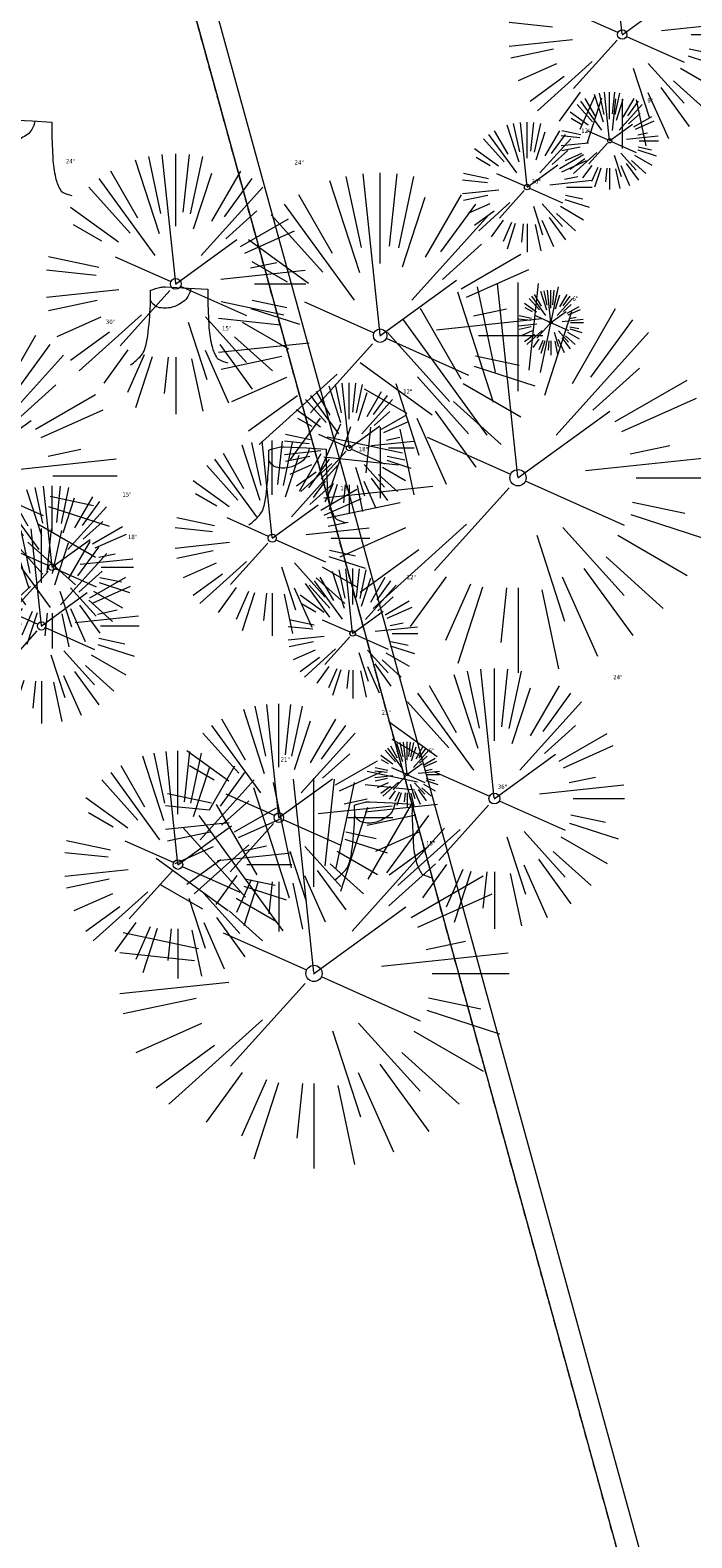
# Model space of a CAD drawing. Header units: feet. Extents: x 1133447 to 1140710, y 647622 to 649877.
# Tile 28 of 84: x 1134656 to 1134717, y 648744 to 648883. Entities that reach past the tile are written whole.
import ezdxf
from ezdxf.lldxf.tags import DXFTag

# ---------------------------------------------------------------- set-up
doc = ezdxf.new("R2010")
doc.units = ezdxf.units.FT
doc.header["$MEASUREMENT"] = 0
doc.linetypes.add('PHANTOM2', pattern=[1.25, 0.625, -0.125, 0.125, -0.125, 0.125, -0.125])
doc.layers.add('C-PRKG-ASPH', color=8, linetype='Continuous')
doc.layers.add('G-XREF', color=7, linetype='Continuous')
for name, color, linetype, lineweight in [('V-SITE-VEGE', 8, 'Continuous', 18), ('V-SITE-VEGE-TEXT', 8, 'Continuous', 18), ('V-UTIL-WATR-LINE', 8, 'WATER', 15)]:
    doc.layers.add(name, color=color, linetype=linetype, lineweight=lineweight)
doc.styles.add('SEI-Dim & Leader', font='tahoma.ttf')
doc.styles.get("Standard").update_dxf_attribs({"font": 'arial.ttf'})
tags = doc.linetypes.add('WATER', pattern='A,1.5,-0.2,["W",Standard,S=0.08,R=0,X=-0.1,Y=-0.04],-0.05', length=1.75).pattern_tags.tags
tags[6] = DXFTag(74, 10)

# ---------------------------------------------------------------- blocks, each defined once
blk = doc.blocks.new('V-SITE-VEGE-Coniferious Tree 2')
at = {"color": 0, "linetype": 'ByBlock'}
for p, q in [((-0.0626, 0.1926), (-0.1545, 0.4755)), ((-0.0575, 0.2704), (-0.104, 0.4891)), ((-0.0003, 0.0026), (-0.0523, 0.4973)), ((0, 0.2219), (0, 0.5)), ((0.0289, 0.2753), (0.0522, 0.4973)), ((0.0572, 0.2693), (0.1039, 0.4891)), ((-0.146, 0.2528), (-0.25, 0.433)), ((0.0685, 0.211), (0.1382, 0.4256)), ((0.1391, 0.2411), (0.25, 0.433)), ((-0.0791, 0.1089), (-0.2939, 0.4045)), ((0.1869, 0.2573), (0.2939, 0.4045)), ((-0.1757, 0.1951), (-0.3346, 0.3716)), ((0.0978, 0.1086), (0.3345, 0.3716)), ((-0.2201, 0.1599), (-0.4046, 0.2939)), ((0.192, 0.1729), (0.3116, 0.2806)), ((0.2488, 0.1436), (0.433, 0.25)), ((-0.2844, 0.1642), (-0.3931, 0.227)), ((0.2659, 0.1184), (0.4568, 0.2034)), ((-0.0009, -0.0007), (0.235, 0.1707)), ((-0.2961, 0.0629), (-0.4891, 0.1039)), ((-0.0199, 0.0089), (-0.2319, 0.1032)), ((0.2873, 0.0611), (0.3885, 0.0826)), ((-0.306, 0.0322), (-0.4973, 0.0523)), ((0.1731, 0.0182), (0.4972, 0.0523)), ((0.3025, 0), (0.5, 0)), ((-0.2183, -0.0229), (-0.4973, -0.0523)), ((-0.023, -0.0255), (-0.2138, -0.2374)), ((0.0185, -0.0083), (0.272, -0.1211)), ((-0.3022, -0.0642), (-0.4891, -0.1039)), ((0.2936, -0.0624), (0.4274, -0.0908)), ((0.2891, -0.094), (0.4755, -0.1545)), ((-0.2881, -0.1283), (-0.4568, -0.2034)), ((-0.132, -0.1189), (-0.3716, -0.3346)), ((0.0478, -0.1473), (0.1192, -0.3671)), ((0.1144, -0.1271), (0.2718, -0.3019)), ((0.2555, -0.1475), (0.433, -0.25)), ((-0.2545, -0.1849), (-0.4046, -0.2939)), ((0.2254, -0.2029), (0.3716, -0.3346)), ((-0.1843, -0.2536), (-0.2767, -0.3808)), ((0.1131, -0.2541), (0.2033, -0.4568)), ((0.1689, -0.2325), (0.2939, -0.4045)), ((-0.1214, -0.2725), (-0.1856, -0.4168)), ((-0.091, -0.2799), (-0.1545, -0.4755)), ((-0.0297, -0.2818), (-0.0443, -0.4216)), ((0, -0.2818), (0, -0.5)), ((0.061, -0.2873), (0.1039, -0.4891))]:
    blk.add_line(p, q, dxfattribs=at)
blk.add_circle((0, 0), 0.0208)
blk = doc.blocks.new('V-SITE-VEGE-Stump')
for points in [[(-0.1229, -0.0143, 0.052613), (-0.0986, 0.0077, 0.106195), (-0.0905, 0.0219, 0.044862), (-0.0837, 0.0527, 0.020074), (-0.0776, 0.1229, 0.011675), (-0.0773, 0.1364, 0.007866), (-0.0776, 0.1565)], [(-0.0776, 0.1565, -0.027668), (-0.0534, 0.1634, -0.067978), (-0.0432, 0.1643), (0.0086, 0.1616), (0.054, 0.1591)], [(0.0151, 0.1613, -0.082864), (0.0081, 0.142, -0.111324), (-0.0021, 0.1306, -0.039313), (-0.0159, 0.1223, -0.049197), (-0.028, 0.1177, -0.066002), (-0.0447, 0.1155, -0.070187), (-0.0604, 0.1177, -0.114859), (-0.0685, 0.1223, -0.075938), (-0.0773, 0.1332)], [(0.054, 0.1591, 0.004334), (0.0538, 0.1369, 0.008344), (0.054, 0.1254), (0.0561, 0.0762, 0.046252), (0.0624, 0.0317, 0.069625), (0.0733, 0.0038, 0.149725), (0.0794, -0.002, 0.058523), (0.0992, -0.0091)]]:
    blk.add_lwpolyline(points, format="xyb")
blk = doc.blocks.new('C_XBASE-PACTOLA_02403811')
at = {"layer": 'V-UTIL-WATR-LINE', "flags": 128}
blk.add_lwpolyline([(1134858.56, 648010.49), (1134826.55, 648169.78), (1134826.36, 648170.82), (1134717.16, 648725.14), (1134629.62, 649043.23), (1134625.05, 649060.91), (1134616.07, 649112.68), (1134604.91, 649127.23)], dxfattribs=at)
at = {"layer": 'V-UTIL-WATR-LINE', "ltscale": 0.75, "flags": 128}
blk.add_lwpolyline([(1134856.6, 648010.1), (1134824.59, 648169.4), (1134824.4, 648170.45), (1134715.22, 648724.68), (1134627.69, 649042.71), (1134623.1, 649060.49), (1134614.19, 649111.86), (1134603.32, 649126.01)], dxfattribs=at)
at = {"layer": 'V-UTIL-WATR-LINE', "linetype": 'PHANTOM2', "ltscale": 0.75, "flags": 128}
blk.add_lwpolyline([(1134856.6, 648010.1), (1134824.59, 648169.4), (1134824.4, 648170.45), (1134715.22, 648724.68), (1134627.69, 649042.71), (1134623.1, 649060.49), (1134614.19, 649111.86), (1134603.32, 649126.01)], dxfattribs=at)
at = {"layer": 'V-SITE-VEGE'}
for name, p, xscale, yscale, zscale in [('V-SITE-VEGE-Coniferious Tree 2', (1134710.78, 648882.21), 20.99974632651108, 20.99974632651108, 20.99974632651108), ('V-SITE-VEGE-Coniferious Tree 2', (1134709.62, 648872.41), 8.999891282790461, 8.999891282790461, 8.999891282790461), ('V-SITE-VEGE-Stump', (1134656, 648867.73), 40.31522404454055, 40.31522404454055, 40.31522404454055), ('V-SITE-VEGE-Coniferious Tree 2', (1134688.45, 648854.45), 29.99963760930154, 29.99963760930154, 29.99963760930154), ('V-SITE-VEGE-Stump', (1134670.39, 648852.32), 40.31522404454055, 40.31522404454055, 40.31522404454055), ('V-SITE-VEGE-Coniferious Tree 2', (1134701.17, 648841.35), 35.99956513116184, 35.99956513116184, 35.99956513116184), ('V-SITE-VEGE-Coniferious Tree 2', (1134649.2, 648841.51), 29.99963760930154, 29.99963760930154, 29.99963760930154), ('V-SITE-VEGE-Coniferious Tree 2', (1134678.5, 648835.78), 17.99978256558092, 17.99978256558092, 17.99978256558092), ('V-SITE-VEGE-Stump', (1134681.3, 648837.58), 40.31522404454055, 40.31522404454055, 40.31522404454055), ('V-SITE-VEGE-Coniferious Tree 2', (1134658.19, 648833.1), 14.99981880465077, 14.99981880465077, 14.99981880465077), ('V-SITE-VEGE-Coniferious Tree 2', (1134657.21, 648827.68), 17.99978256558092, 17.99978256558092, 17.99978256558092), ('V-SITE-VEGE-Coniferious Tree 2', (1134679.11, 648810.01), 20.99974632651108, 20.99974632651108, 20.99974632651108), ('V-SITE-VEGE-Coniferious Tree 2', (1134669.8, 648805.68), 20.99974632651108, 20.99974632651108, 20.99974632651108), ('V-SITE-VEGE-Coniferious Tree 2', (1134682.35, 648795.65), 35.99956513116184, 35.99956513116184, 35.99956513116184), ('V-SITE-VEGE-Stump', (1134689.22, 648804.85), 40.31522404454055, 40.31522404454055, 40.31522404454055)]:
    blk.add_blockref(name, p, dxfattribs=dict(at, xscale=xscale, yscale=yscale, zscale=zscale))
at = {"layer": 'V-SITE-VEGE', "rotation": 8.537736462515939e-07}
for p, xscale, yscale, zscale in [((1134702.01, 648868.14), 11.99985504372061, 11.99985504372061, 11.99985504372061), ((1134669.6, 648859.22), 23.99971008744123, 23.99971008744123, 23.99971008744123), ((1134704.2, 648855.65), 5.999927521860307, 5.999927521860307, 5.999927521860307), ((1134685.59, 648844.09), 11.99985504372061, 11.99985504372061, 11.99985504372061), ((1134685.92, 648826.99), 11.99985504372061, 11.99985504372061, 11.99985504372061), ((1134698.99, 648811.77), 23.99971008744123, 23.99971008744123, 23.99971008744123), ((1134690.93, 648813.99), 5.999927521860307, 5.999927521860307, 5.999927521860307)]:
    blk.add_blockref('V-SITE-VEGE-Coniferious Tree 2', p, dxfattribs=dict(at, xscale=xscale, yscale=yscale, zscale=zscale))
at = {"layer": 'V-SITE-VEGE-TEXT', "char_height": 0.4, "attachment_point": 7, "style": 'SEI-Dim & Leader'}
for s, insert in [('9"', (1134713.1, 648875.91)), ('12"', (1134707, 648873.14)), ('24"', (1134659.47, 648870.33)), ('24"', (1134680.56, 648870.22)), ('30"', (1134702.41, 648868.45)), ('6"', (1134706.19, 648857.65)), ('30"', (1134663.16, 648855.51)), ('15"', (1134673.87, 648854.92)), ('12"', (1134690.57, 648849.09)), ('18"', (1134686.48, 648843.78)), ('18"', (1134684.78, 648840.18)), ('15"', (1134664.67, 648839.6)), ('18"', (1134665.19, 648835.68)), ('12"', (1134690.9, 648831.99)), ('24"', (1134709.95, 648822.77)), ('21"', (1134688.59, 648819.51)), ('21"', (1134679.27, 648815.18)), ('6"', (1134692.92, 648815.99)), ('36"', (1134699.3, 648812.65)), ('15"', (1134692.69, 648807.45))]:
    blk.add_mtext(s, dxfattribs=dict(at, insert=insert))
blk = doc.blocks.new('C_PHTCH-PACTOLA_02403811')
at = {"layer": 'C-PRKG-ASPH'}
h = blk.add_hatch(dxfattribs=at)
h.set_pattern_fill('ANSI31', color=256, scale=10, angle=70)
edge = h.paths.add_edge_path(flags=16)
edge.add_arc((1135093.57, 648760.36), 542, 143.5704, 153.2664, ccw=False)
edge.add_arc((1135093.57, 648760.36), 542, 133.8743, 143.5704, ccw=False)
edge.add_line((1134717.92, 649151.06), (1134791.74, 649222.04))
edge.add_arc((1134924.81, 649083.64), 192, 124.3358, 133.8743, ccw=False)
edge.add_line((1134816.52, 649242.18), (1134837.54, 649256.54))
edge.add_arc((1134886.61, 649184.7), 87, 64.8666, 124.3358, ccw=False)
edge.add_line((1134923.57, 649263.47), (1134945.86, 649253.01))
edge.add_arc((1134736.9, 648807.59), 492, 56.4591, 64.8666, ccw=False)
edge.add_line((1135008.74, 649217.67), (1135070.9, 649176.46))
edge.add_arc((1135036.64, 649124.78), 62, -10.868, 56.4591, ccw=False)
edge.add_line((1135097.53, 649113.09), (1135091.83, 649083.4))
edge.add_arc((1135001.48, 649100.74), 92, 337.8486, 349.132, ccw=False)
edge.add_line((1135086.69, 649066.05), (1135029.44, 648925.41))
edge.add_arc((1134573.75, 649110.92), 492, 335.736, 337.8486, ccw=False)
edge.add_line((1135022.29, 648908.74), (1134970.11, 648792.98))
edge.add_line((1134970.11, 648792.98), (1134955.07, 648759.62))
edge.add_arc((1134506.53, 648961.81), 492, 331.3466, 335.736, ccw=False)
edge.add_line((1134938.28, 648725.89), (1134902.77, 648660.9))
edge.add_arc((1134778.16, 648728.99), 142, 305.9573, 331.3466, ccw=False)
edge.add_line((1134861.54, 648614.05), (1134757.48, 648538.57))
edge.add_arc((1134835.58, 648430.91), 133, 125.9573, 166.4172)
edge.add_arc((1134672.28, 648470.36), 35, 244.1086, 346.4172, ccw=False)
edge.add_arc((1134691.46, 648509.91), 78.96, 214.9055, 244.1168, ccw=False)
edge.add_line((1134626.71, 648464.73), (1134623.06, 648469.96))
edge.add_arc((1134821.51, 648608.47), 242, 191.1168, 214.9138, ccw=False)
edge.add_line((1134584.05, 648561.81), (1134566.4, 648651.59))
edge.add_arc((1135049.17, 648746.46), 492, 187.9519, 191.1168, ccw=False)
edge.add_line((1134561.9, 648678.39), (1134552.83, 648743.38))
edge.add_arc((1134842.02, 648783.77), 292, 166.3961, 187.9519, ccw=False)
edge.add_line((1134558.21, 648852.45), (1134566.77, 648887.84))
edge.add_arc((1135093.57, 648760.36), 542, 158.0478, 166.3961, ccw=False)
edge.add_arc((1135093.57, 648760.36), 542, 153.2664, 158.0478, ccw=False)
edge = h.paths.add_edge_path()
edge.add_line((1134664.93, 648091.02), (1134641.75, 648097.24))
edge.add_arc((1135131.44, 647965.88), 507, 154.1155, 164.9841, ccw=False)
edge.add_arc((1135131.44, 647965.88), 507, 153.4315, 154.1155, ccw=False)
edge.add_arc((1134241.51, 648410.91), 488, 333.4315, 338.6384)
edge.add_line((1134695.99, 648233.15), (1134704.11, 648253.93))
edge.add_arc((1134529.03, 648322.41), 188, 338.6384, 377.1955)
edge.add_arc((1134651.31, 648360.25), 60, 17.1955, 74.9727)
edge.add_line((1134666.86, 648418.2), (1134661.5, 648419.81))
edge.add_arc((1134691.49, 648509.95), 95, 223.9419, 251.5981, ccw=False)
edge.add_arc((1134691.54, 648509.98), 95.06, 214.9166, 223.9393, ccw=False)
edge.add_line((1134613.59, 648455.57), (1134609.94, 648460.8))
edge.add_arc((1134821.51, 648608.47), 258, 191.1168, 214.9138, ccw=False)
edge.add_line((1134568.35, 648558.72), (1134550.7, 648648.51))
edge.add_arc((1135049.17, 648746.46), 508, 187.9519, 191.1168, ccw=False)
edge.add_line((1134546.06, 648676.18), (1134536.98, 648741.16))
edge.add_arc((1134842.02, 648783.77), 308, 166.3961, 187.9519, ccw=False)
edge.add_line((1134542.66, 648856.22), (1134551.22, 648891.6))
edge.add_arc((1135093.57, 648760.36), 558, 163.9213, 166.3961, ccw=False)
edge.add_arc((1134538.18, 648920.44), 20, 343.9213, 402.7699)
edge.add_line((1134552.86, 648934.02), (1134533.45, 648955.01))
edge.add_arc((1135093.57, 648760.36), 592.98, 146.01874, 160.8371, ccw=False)
edge.add_line((1134601.86, 649091.79), (1134616.58, 649064.03))
edge.add_arc((1134621, 649066.38), 5, 207.9516, 327.0741)
edge.add_arc((1135093.57, 648760.36), 558, 133.8743, 147.0741, ccw=False)
edge.add_line((1134706.83, 649162.6), (1134780.65, 649233.58))
edge.add_arc((1134924.81, 649083.64), 208, 124.3358, 133.8743, ccw=False)
edge.add_line((1134807.49, 649255.39), (1134828.52, 649269.75))
edge.add_arc((1134886.61, 649184.7), 103, 64.8666, 124.3358, ccw=False)
edge.add_line((1134930.36, 649277.95), (1134952.66, 649267.49))
edge.add_arc((1134736.9, 648807.59), 508, 56.4591, 64.8666, ccw=False)
edge.add_line((1135017.58, 649231), (1135079.74, 649189.8))
edge.add_arc((1135036.64, 649124.78), 78, -10.868, 56.4591, ccw=False)
edge.add_line((1135113.25, 649110.08), (1135107.54, 649080.38))
edge.add_arc((1135001.48, 649100.74), 108, 337.8486, 349.132, ccw=False)
edge.add_line((1135101.51, 649060.02), (1135044.25, 648919.38))
edge.add_arc((1134573.75, 649110.92), 508, 335.736, 337.8486, ccw=False)
edge.add_line((1135036.87, 648902.16), (1134969.66, 648753.05))
edge.add_arc((1134506.53, 648961.81), 508, 331.3466, 335.736, ccw=False)
edge.add_line((1134952.32, 648718.22), (1134916.81, 648653.23))
edge.add_arc((1134778.16, 648728.99), 158, 305.9573, 331.3466, ccw=False)
edge.add_line((1134870.94, 648601.1), (1134766.88, 648525.62))
edge.add_arc((1134835.58, 648430.91), 117, 125.9573, 162.2649)
edge.add_arc((1134752.71, 648457.41), 30, 162.2649, 196.8024)
edge.add_arc((1134835.58, 648430.91), 113, 170.9217, 197.5477)
edge.add_line((1134727.84, 648396.84), (1134731.16, 648386.32))
edge.add_arc((1134529.03, 648322.41), 212, 11.3401, 17.5477, ccw=False)
edge.add_arc((1134529.06, 648322.4), 211.97, -20.6491, 11.3422, ccw=False)
edge.add_arc((1134759.87, 648235.31), 34.72, 159.1872, 239.4136)
edge.add_line((1134742.2, 648205.42), (1134709.51, 648185.7))
edge.add_line((1134709.51, 648185.7), (1134699, 648181.01))
edge.add_arc((1135131.44, 647965.88), 483, 153.5512, 164.9841)
h = blk.add_hatch(dxfattribs=at)
h.set_pattern_fill('ANSI31', color=256, scale=10, angle=70)
edge = h.paths.add_edge_path()
edge.add_arc((1134528.12, 648951.57), 468.12, 332.7083, 335.7919)
edge.add_line((1134955.07, 648759.62), (1134970.11, 648792.98))
edge.add_arc((1134854.66, 648781.61), 116, 5.6217, 27.2539)
edge.add_line((1134957.79, 648834.73), (1134921.93, 648904.35))
edge.add_arc((1134737.02, 648809.1), 208, 27.2539, 94.1168)
edge.add_line((1134722.09, 649016.56), (1134632.5, 649010.11))
edge.add_arc((1134637.24, 648944.28), 66, 94.1168, 114.8502)
edge.add_arc((1135093.57, 648760.36), 542, 153.2664, 158.0478)
edge.add_arc((1134637.24, 648944.28), 50, 94.1168, 158.0478, ccw=False)
edge.add_line((1134633.65, 648994.15), (1134723.23, 649000.6))
edge.add_arc((1134737.02, 648809.1), 192, 27.2539, 94.1168, ccw=False)
edge.add_line((1134907.7, 648897.02), (1134943.56, 648827.41))
edge.add_arc((1134854.66, 648781.61), 100, -26.5394, 27.2539, ccw=False)

msp = doc.modelspace()

# ---------------------------------------------------------------- block references
at = {"layer": 'G-XREF'}
msp.add_blockref('C_XBASE-PACTOLA_02403811', (0, 0), dxfattribs=at)

# ---------------------------------------------------------------- next in the draw order: block references
msp.add_blockref('C_PHTCH-PACTOLA_02403811', (0, 0), dxfattribs=at)

doc.saveas('drawing.dxf')
